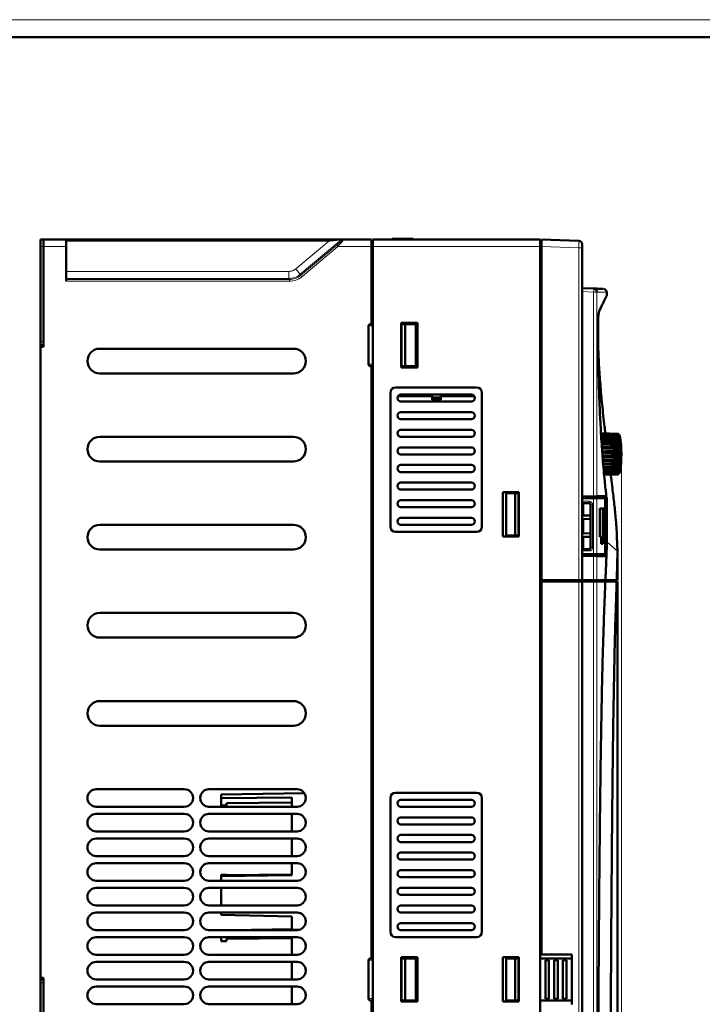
# Model space of a CAD drawing. Header units: millimetres. Extents: x 0 to 594, y 0 to 420.
# Tile 6 of 7: x 211 to 405, y 141 to 420. Entities that reach past the tile are written whole.
import ezdxf

# ---------------------------------------------------------------- set-up
doc = ezdxf.new("R2010")
doc.units = ezdxf.units.MM
doc.header["$PDSIZE"] = -1
doc.linetypes.add('SLD-Сплошная', pattern=[0])
doc.styles.add('SLDTEXTSTYLE1', font='TXT', dxfattribs={"width": 0.7})
doc.dimstyles.new('SLDDIMSTYLE1', dxfattribs={"dimtxt": 5, "dimasz": 5, "dimexe": 0, "dimexo": 0.0625, "dimgap": 1.25, "dimtad": 2, "dimdec": 1, "dimrnd": 1e-09, "dimzin": 12, "dimdsep": 46, "dimtxsty": 'SLDTEXTSTYLE1', "dimsah": 1, "dimcen": 0.09, "dimadec": 0, "dimazin": 3, "dimtol": 1, "dimtp": 1, "dimtm": 1, "dimtfac": 1, "dimtdec": 0, "dimtmove": 0, "dimatfit": 0, "dimfxl": 0, "dimfrac": 2, "dimtolj": 1, "dimarcsym": 0})

# ---------------------------------------------------------------- blocks, each defined once
blk = doc.blocks.new('_D_2')
at = {"color": 7, "linetype": 'SLD-Сплошная', "lineweight": 0}
for p, q in [((382.12, 296.72), (382.12, 79.63)), ((380.97, 119.34), (380.97, 79.63)), ((380.97, 80.63), (371.35, 80.63)), ((382.12, 80.63), (380.97, 80.63)), ((382.12, 80.63), (397.88, 80.63))]:
    blk.add_line(p, q, dxfattribs=at)
at = {"color": 7, "linetype": 'SLD-Сплошная', "lineweight": 18}
for points in [[(380.97, 80.63), (375.97, 81.4), (375.97, 79.86)], [(382.12, 80.63), (387.12, 79.86), (387.12, 81.4)]]:
    blk.add_solid(points, dxfattribs=at)
at = {"color": 7, "linetype": 'SLD-Сплошная', "lineweight": 18, "attachment_point": 1, "style": 'SLDTEXTSTYLE1'}
for s, insert, char_height in [('1,2', (386.36, 87.08), 5), ('±1', (394.89, 85.14), 3)]:
    blk.add_mtext(s, dxfattribs=dict(at, insert=insert, char_height=char_height))

msp = doc.modelspace()

# ---------------------------------------------------------------- linework, layer by layer
at = {"color": 7, "linetype": 'SLD-Сплошная', "lineweight": 18}
msp.add_line((0, 420), (594, 420), dxfattribs=at)
at = {"color": 7, "linetype": 'SLD-Сплошная', "lineweight": 50}
for p, q in [((589, 415), (20, 415)), ((317.02, 357.84), (317.02, 357.64)), ((317.02, 357.84), (317.42, 357.84)), ((317.42, 357.64), (317.42, 357.84)), ((323.02, 357.84), (317.42, 357.84)), ((323.02, 357.64), (323.02, 357.84)), ((218.02, 357.64), (217.22, 357.64)), ((217.22, 357.64), (217.22, 355.64)), ((217.22, 355.64), (217.22, 328.64)), ((218.02, 355.64), (218.02, 357.64)), ((224.52, 357.64), (218.02, 357.64)), ((218.02, 328.64), (218.02, 355.64)), ((218.02, 327.14), (218.02, 355.64)), ((224.52, 355.64), (224.52, 357.64)), ((299.03, 357.64), (224.52, 357.64)), ((224.52, 355.64), (224.52, 345.76)), ((299.27, 357.64), (299.03, 357.64)), ((303.33, 357.64), (302.91, 357.64)), ((311.12, 357.64), (303.33, 357.64)), ((311.12, 357.64), (311.12, 355.64)), ((311.52, 357.24), (311.12, 357.24)), ((311.12, 355.64), (311.12, 333.64)), ((311.52, 357.64), (311.52, 355.64)), ((311.52, 357.64), (359.02, 357.64)), ((311.52, 355.64), (311.52, 119.64)), ((359.02, 355.64), (359.02, 357.64)), ((359.42, 357.23), (359.02, 357.23)), ((359.02, 119.64), (359.02, 355.64)), ((359.42, 357.63), (370, 357.26)), ((359.42, 357.63), (359.42, 355.63)), ((359.42, 355.63), (359.42, 260.93)), ((370.97, 260.93), (370.97, 355.26)), ((374.22, 343.71), (370.97, 343.83)), ((377.97, 341.68), (377.97, 342.62)), ((310.32, 333.08), (310.32, 322.2)), ((311.12, 333.64), (311.12, 333.57)), ((311.52, 333.64), (311.51, 333.64)), ((319.62, 333.94), (324.22, 333.94)), ((319.62, 321.34), (319.62, 333.94)), ((319.72, 333.57), (319.62, 333.57)), ((319.72, 321.71), (319.72, 333.57)), ((320.72, 333.57), (319.72, 333.57)), ((320.72, 333.57), (320.72, 321.71)), ((320.72, 333.57), (323.72, 333.56)), ((323.72, 333.56), (323.72, 321.72)), ((323.72, 333.44), (324.22, 333.44)), ((324.22, 333.94), (324.22, 321.34)), ((324.22, 331.55), (323.72, 331.55)), ((323.72, 330.9), (324.22, 330.9)), ((217.22, 328.64), (217.22, 327.64)), ((217.22, 327.64), (218.02, 327.64)), ((217.22, 327.64), (217.22, 327.14)), ((217.22, 148.14), (217.22, 327.14)), ((217.22, 327.14), (218.02, 327.14)), ((324.22, 329.01), (323.72, 329.01)), ((323.72, 328.36), (324.22, 328.36)), ((289.02, 326.64), (234.02, 326.64)), ((324.22, 326.47), (323.72, 326.47)), ((323.72, 325.82), (324.22, 325.82)), ((311.11, 321.64), (311.12, 321.64)), ((311.12, 321.72), (311.12, 321.64)), ((311.12, 321.64), (311.12, 153.64)), ((319.62, 321.71), (319.72, 321.71)), ((324.22, 321.39), (319.62, 321.39)), ((324.22, 321.34), (319.62, 321.34)), ((320.72, 321.71), (319.72, 321.71)), ((323.72, 321.72), (320.72, 321.71)), ((324.22, 323.93), (323.72, 323.93)), ((323.72, 323.28), (324.22, 323.28)), ((234.02, 319.64), (289.02, 319.64)), ((316.52, 276.14), (316.52, 314.14)), ((318.02, 315.64), (341.02, 315.64)), ((318.64, 313.12), (328.37, 313.12)), ((319.52, 313.64), (339.52, 313.64)), ((328.37, 312.77), (328.37, 313.64)), ((330.87, 313.64), (330.87, 312.77)), ((340.4, 313.12), (330.87, 313.12)), ((342.52, 314.14), (342.52, 276.14)), ((339.52, 311.64), (319.52, 311.64)), ((328.37, 312.77), (330.87, 312.77)), ((328.37, 312.77), (328.37, 312.17)), ((328.37, 312.17), (330.87, 312.17)), ((330.87, 312.77), (330.87, 312.17)), ((319.52, 308.64), (339.52, 308.64)), ((339.52, 306.64), (319.52, 306.64)), ((319.52, 303.64), (339.52, 303.64)), ((381.12, 302.52), (376.33, 302.69)), ((381.14, 302.28), (376.34, 302.45)), ((381.16, 301.81), (376.37, 301.98)), ((381.29, 302.18), (381.43, 302.18)), ((381.65, 302.03), (381.43, 302.24)), ((381.43, 302.24), (381.43, 302.23)), ((381.65, 291.43), (381.65, 302.03)), ((289.02, 301.64), (234.02, 301.64)), ((339.52, 301.64), (319.52, 301.64)), ((381.19, 301.13), (376.41, 301.29)), ((381.24, 300.26), (376.45, 300.43)), ((381.29, 299.26), (376.52, 299.43)), ((319.52, 298.64), (339.52, 298.64)), ((339.52, 296.64), (319.52, 296.64)), ((381.34, 298.16), (378.17, 298.27)), ((381.4, 297), (380.58, 297.03)), ((380.58, 296.43), (381.4, 296.46)), ((234.02, 294.64), (289.02, 294.64)), ((319.52, 293.64), (339.52, 293.64)), ((378.17, 295.19), (376.84, 295.15)), ((376.93, 294.04), (381.29, 294.2)), ((378.17, 295.19), (381.34, 295.3)), ((339.52, 291.64), (319.52, 291.64)), ((377.01, 293.04), (381.24, 293.19)), ((377.09, 292.19), (381.19, 292.33)), ((377.14, 291.51), (381.16, 291.65)), ((377.19, 291.04), (381.14, 291.17)), ((377.21, 290.8), (381.13, 290.93)), ((381.43, 291.28), (381.29, 291.27)), ((381.43, 291.21), (381.65, 291.43)), ((381.43, 291.22), (381.43, 291.21)), ((319.52, 288.64), (339.52, 288.64)), ((339.52, 286.64), (319.52, 286.64)), ((348.42, 285.94), (353.02, 285.94)), ((348.42, 285.94), (348.42, 273.34)), ((351.92, 285.64), (349.42, 285.63)), ((349.42, 273.63), (349.42, 285.63)), ((351.92, 273.62), (351.92, 285.64)), ((352.92, 285.64), (351.92, 285.64)), ((352.92, 285.64), (352.92, 273.62)), ((353.02, 285.64), (352.92, 285.64)), ((353.02, 285.94), (353.02, 273.34)), ((319.52, 283.64), (339.52, 283.64)), ((370.97, 284.68), (374.22, 284.73)), ((370.97, 284.28), (374.21, 284.33)), ((370.97, 282.77), (371.24, 282.78)), ((371.24, 282.78), (372.87, 282.78)), ((371.24, 279.28), (371.24, 282.78)), ((371.47, 284.23), (374.22, 284.23)), ((373.37, 282.28), (373.37, 279.28)), ((374.21, 284.33), (374.78, 284.34)), ((374.22, 284.73), (375.18, 284.75)), ((375.18, 284.23), (374.22, 284.23)), ((374.78, 284.34), (377.27, 284.39)), ((377.69, 284.8), (375.18, 284.75)), ((375.18, 284.23), (377.53, 284.23)), ((375.42, 284.36), (375.42, 284.23)), ((376.92, 284.23), (376.92, 284.38)), ((377.27, 284.79), (377.27, 284.39)), ((377.54, 284.23), (377.53, 284.23)), ((377.54, 268.33), (377.54, 284.23)), ((377.69, 284.8), (377.69, 267.76)), ((377.97, 272.45), (377.97, 283.8)), ((339.52, 281.64), (319.52, 281.64)), ((376.03, 281.28), (377.14, 281.28)), ((376.03, 273.28), (376.03, 281.28)), ((376.84, 281.28), (376.84, 273.28)), ((377.14, 281.28), (377.14, 273.28)), ((289.02, 276.64), (234.02, 276.64)), ((319.52, 278.64), (339.52, 278.64)), ((339.52, 276.64), (319.52, 276.64)), ((371.24, 279.28), (370.97, 279.28)), ((370.97, 278.28), (371.24, 278.29)), ((371.24, 279.28), (373.37, 279.28)), ((373.37, 278.34), (371.24, 278.29)), ((371.24, 274.27), (371.24, 278.29)), ((373.34, 279.28), (373.34, 278.34)), ((373.37, 278.34), (373.37, 274.22)), ((341.02, 274.64), (318.02, 274.64)), ((371.24, 274.27), (370.97, 274.28)), ((373.37, 274.22), (371.24, 274.27)), ((373.34, 274.22), (373.34, 273.28)), ((353.02, 273.34), (348.42, 273.34)), ((351.92, 273.62), (349.42, 273.63)), ((351.92, 273.62), (352.92, 273.62)), ((352.92, 273.62), (353.02, 273.62)), ((370.97, 273.28), (371.24, 273.28)), ((371.24, 269.78), (371.24, 273.28)), ((373.37, 273.28), (371.24, 273.28)), ((373.37, 273.28), (373.37, 270.28)), ((376.41, 273.28), (376.03, 273.28)), ((376.41, 271.28), (376.41, 273.28)), ((376.85, 271.28), (376.41, 271.28)), ((376.55, 273.28), (376.55, 271.28)), ((376.85, 273.28), (376.55, 273.28)), ((376.85, 273.28), (376.85, 271.28)), ((377.14, 273.28), (376.85, 273.28)), ((377.97, 271.8), (377.95, 272.45)), ((380.86, 273.28), (380.97, 269.21)), ((234.02, 269.64), (289.02, 269.64)), ((371.24, 269.78), (370.97, 269.79)), ((374.21, 268.22), (370.97, 268.28)), ((372.87, 269.78), (371.24, 269.78)), ((374.22, 268.33), (371.47, 268.33)), ((374.22, 268.33), (375.18, 268.33)), ((377.53, 268.33), (375.18, 268.33)), ((375.42, 268.33), (375.42, 268.2)), ((376.92, 268.17), (376.92, 268.33)), ((377.53, 268.33), (377.54, 268.33)), ((380.97, 260.93), (380.97, 268.89)), ((374.22, 267.82), (370.97, 267.88)), ((374.78, 268.21), (374.21, 268.22)), ((375.18, 267.8), (374.22, 267.82)), ((377.27, 268.17), (374.78, 268.21)), ((377.69, 267.76), (375.18, 267.8)), ((377.27, 268.17), (377.27, 267.77)), ((359.02, 260.54), (359.42, 260.53)), ((359.42, 260.53), (359.02, 260.51)), ((370, 260.93), (359.42, 260.93)), ((359.42, 260.53), (359.42, 260.93)), ((359.42, 260.53), (359.42, 154.73)), ((359.42, 260.53), (370, 260.53)), ((370.97, 260.93), (370, 260.93)), ((370.97, 260.53), (370, 260.53)), ((370.57, 260.53), (370.57, 260.93)), ((370.97, 260.93), (374.22, 260.93)), ((370.97, 260.53), (370.97, 120)), ((370.97, 260.53), (374.22, 260.53)), ((375.18, 260.93), (374.22, 260.93)), ((375.18, 260.53), (374.22, 260.53)), ((377.57, 260.93), (375.18, 260.93)), ((375.18, 260.53), (377.56, 260.53)), ((377.17, 260.53), (377.19, 260.93)), ((380.39, 260.93), (380.37, 260.53)), ((380.57, 260.53), (380.57, 260.93)), ((380.97, 260.53), (380.76, 260.53)), ((380.97, 119.25), (380.97, 260.53)), ((289.02, 251.64), (234.02, 251.64)), ((234.02, 244.64), (289.02, 244.64)), ((289.02, 226.64), (234.02, 226.64)), ((234.02, 219.64), (289.02, 219.64)), ((258.02, 201.64), (233.02, 201.64)), ((290.02, 201.64), (265.02, 201.64)), ((292.12, 200.5), (268.51, 200.09)), ((268.52, 199.04), (288.52, 199.25)), ((268.52, 199.04), (268.52, 196.97)), ((316.52, 161.14), (316.52, 199.14)), ((318.02, 200.64), (341.02, 200.64)), ((319.52, 198.64), (339.52, 198.64)), ((342.52, 199.14), (342.52, 161.14)), ((233.02, 196.64), (258.02, 196.64)), ((265.02, 196.64), (290.02, 196.64)), ((268.52, 196.97), (270.02, 196.96)), ((270.02, 197.64), (288.52, 197.84)), ((270.02, 196.96), (270.02, 197.64)), ((339.52, 196.64), (319.52, 196.64)), ((258.02, 194.64), (233.02, 194.64)), ((290.02, 194.64), (265.02, 194.64)), ((319.52, 193.64), (339.52, 193.64)), ((339.52, 191.64), (319.52, 191.64)), ((233.02, 189.64), (258.02, 189.64)), ((258.02, 187.64), (233.02, 187.64)), ((265.02, 189.64), (290.02, 189.64)), ((290.02, 187.64), (265.02, 187.64)), ((319.52, 188.64), (339.52, 188.64)), ((339.52, 186.64), (319.52, 186.64)), ((233.02, 182.64), (258.02, 182.64)), ((265.02, 182.64), (290.02, 182.64)), ((319.52, 183.64), (339.52, 183.64)), ((339.52, 181.64), (319.52, 181.64)), ((258.02, 180.64), (233.02, 180.64)), ((290.02, 180.64), (265.02, 180.64)), ((288.52, 180.64), (288.52, 177.2)), ((270.02, 177.33), (268.52, 177.3)), ((268.52, 176.92), (268.52, 177.3)), ((288.52, 177.2), (268.52, 176.92)), ((268.52, 176.92), (268.52, 175.64)), ((288.52, 177.46), (270.02, 177.2)), ((270.02, 177.2), (270.02, 177.33)), ((319.52, 178.64), (339.52, 178.64)), ((339.52, 176.64), (319.52, 176.64)), ((233.02, 175.64), (258.02, 175.64)), ((258.02, 173.64), (233.02, 173.64)), ((265.02, 175.64), (290.02, 175.64)), ((290.02, 173.64), (265.02, 173.64)), ((319.52, 173.64), (339.52, 173.64)), ((339.52, 171.64), (319.52, 171.64)), ((233.02, 168.64), (258.02, 168.64)), ((265.02, 168.64), (290.02, 168.64)), ((319.52, 168.64), (339.52, 168.64)), ((258.02, 166.64), (233.02, 166.64)), ((290.02, 166.64), (265.02, 166.64)), ((268.52, 166.64), (268.52, 165.97)), ((268.52, 165.97), (288.52, 165.47)), ((339.52, 166.64), (319.52, 166.64)), ((319.52, 163.64), (339.52, 163.64)), ((233.02, 161.64), (258.02, 161.64)), ((258.02, 159.64), (233.02, 159.64)), ((265.02, 161.64), (290.02, 161.64)), ((290.02, 159.64), (265.02, 159.64)), ((268.52, 158.47), (268.52, 159.64)), ((270.02, 159.14), (288.52, 159.34)), ((288.59, 161.94), (271.37, 161.64)), ((341.02, 159.64), (318.02, 159.64)), ((339.52, 161.64), (319.52, 161.64)), ((268.52, 158.47), (270.02, 158.46)), ((270.02, 158.46), (270.02, 159.14)), ((233.02, 154.64), (258.02, 154.64)), ((265.02, 154.64), (290.02, 154.64)), ((319.62, 153.94), (324.22, 153.94)), ((319.62, 141.34), (319.62, 153.94)), ((324.22, 153.94), (324.22, 141.34)), ((348.42, 153.94), (353.02, 153.94)), ((348.42, 141.34), (348.42, 153.94)), ((353.02, 153.94), (353.02, 141.34)), ((359.02, 154.73), (359.42, 154.73)), ((359.42, 154.73), (368.02, 154.73)), ((368.02, 154.73), (368.02, 140.53)), ((258.02, 152.64), (233.02, 152.64)), ((290.02, 152.64), (265.02, 152.64)), ((310.32, 153.08), (310.32, 142.2)), ((311.12, 153.57), (311.52, 153.64)), ((311.12, 153.64), (311.12, 153.57)), ((319.62, 153.57), (319.72, 153.57)), ((319.72, 153.57), (319.72, 141.71)), ((319.72, 153.57), (320.72, 153.57)), ((320.72, 141.71), (320.72, 153.57)), ((320.72, 153.57), (323.72, 153.56)), ((323.72, 141.72), (323.72, 153.56)), ((351.92, 153.57), (349.42, 153.56)), ((349.42, 141.69), (349.42, 153.56)), ((352.86, 153.58), (351.92, 153.57)), ((351.92, 141.68), (351.92, 153.57)), ((352.86, 153.58), (352.86, 141.68)), ((352.92, 153.58), (352.86, 153.58)), ((352.92, 141.68), (352.92, 153.58)), ((353.02, 153.58), (352.92, 153.58)), ((368.02, 153.63), (359.02, 153.6)), ((360.52, 142.13), (360.52, 153.13)), ((360.53, 153.13), (360.52, 153.13)), ((361.51, 153.13), (360.53, 153.13)), ((361.52, 153.13), (361.51, 153.13)), ((361.52, 153.13), (361.52, 142.13)), ((363.02, 142.13), (363.02, 153.13)), ((363.03, 153.13), (363.02, 153.13)), ((364.01, 153.13), (363.03, 153.13)), ((364.02, 153.13), (364.01, 153.13)), ((364.02, 153.13), (364.02, 142.13)), ((365.52, 142.13), (365.52, 153.13)), ((365.53, 153.13), (365.52, 153.13)), ((366.51, 153.13), (365.53, 153.13)), ((366.52, 153.13), (366.51, 153.13)), ((366.52, 153.13), (366.52, 142.13)), ((217.22, 148.14), (217.22, 147.64)), ((217.22, 148.14), (218.02, 148.14)), ((218.02, 120.64), (218.02, 148.14)), ((218.02, 147.64), (217.22, 147.64)), ((217.22, 147.64), (217.22, 146.64)), ((217.22, 146.64), (217.22, 120.64)), ((218.02, 120.64), (218.02, 146.64)), ((233.02, 147.64), (258.02, 147.64)), ((258.02, 145.64), (233.02, 145.64)), ((265.02, 147.64), (290.02, 147.64)), ((290.02, 145.64), (265.02, 145.64)), ((233.02, 140.64), (258.02, 140.64)), ((265.02, 140.64), (290.02, 140.64)), ((311.11, 141.64), (311.12, 141.64)), ((311.12, 141.72), (311.12, 141.64)), ((311.12, 141.64), (311.12, 119.64)), ((319.72, 141.71), (319.62, 141.71)), ((324.22, 141.34), (319.62, 141.34)), ((320.72, 141.71), (319.72, 141.71)), ((323.72, 141.72), (320.72, 141.71)), ((353.02, 141.34), (348.42, 141.34)), ((351.92, 141.68), (349.42, 141.69)), ((351.92, 141.68), (352.86, 141.68)), ((352.92, 141.68), (352.86, 141.68)), ((353.02, 141.68), (352.92, 141.68)), ((359.02, 141.66), (368.02, 141.63)), ((360.52, 142.13), (360.53, 142.13)), ((361.51, 142.13), (360.53, 142.13)), ((361.52, 142.13), (361.51, 142.13)), ((363.02, 142.13), (363.03, 142.13)), ((364.01, 142.13), (363.03, 142.13)), ((364.02, 142.13), (364.01, 142.13)), ((365.53, 142.13), (365.52, 142.13)), ((365.53, 142.13), (366.51, 142.13)), ((366.52, 142.13), (366.51, 142.13))]:
    msp.add_line(p, q, dxfattribs=at)
at = {"color": 8, "linetype": 'SLD-Сплошная', "lineweight": 18}
for p, q in [((218.02, 355.64), (217.22, 355.64)), ((218.02, 355.64), (224.52, 355.64)), ((224.52, 357.14), (299.03, 357.14)), ((299.03, 357.14), (289.65, 349.27)), ((302.59, 357.52), (290.94, 347.74)), ((301.3, 356.02), (291.05, 347.43)), ((291.37, 347.04), (301.62, 355.64)), ((301.62, 355.64), (311.12, 355.64)), ((302.59, 357.52), (303.01, 357.52)), ((311.52, 355.64), (311.12, 355.64)), ((359.02, 355.64), (311.52, 355.64)), ((359.42, 355.73), (359.02, 355.73)), ((370, 355.26), (359.42, 355.63)), ((370, 355.26), (370, 260.93)), ((370, 355.26), (370.97, 355.26)), ((287.72, 348.57), (224.52, 348.57)), ((287.72, 346.57), (224.52, 346.57)), ((287.84, 346.26), (287.72, 346.57)), ((290.94, 347.74), (291.05, 347.43)), ((287.84, 346.26), (224.52, 346.26)), ((224.52, 345.76), (287.84, 345.76)), ((374.22, 342.71), (370.97, 342.83)), ((374.22, 284.73), (374.22, 342.71)), ((375.16, 342.87), (375.18, 342.71)), ((375.18, 284.75), (375.18, 342.71)), ((310.32, 333.08), (311.52, 333.08)), ((218.02, 328.64), (217.22, 328.64)), ((310.32, 322.2), (311.52, 322.2)), ((370.97, 283.32), (372.93, 283.32)), ((370.97, 282.82), (372.91, 282.82)), ((372.91, 282.82), (372.87, 282.78)), ((373.41, 282.32), (373.37, 282.28)), ((373.93, 282.32), (373.41, 282.32)), ((373.41, 282.32), (373.41, 270.24)), ((373.93, 282.32), (373.93, 270.24)), ((374.21, 284.73), (374.21, 284.33)), ((374.22, 268.33), (374.22, 284.23)), ((374.78, 284.74), (374.78, 284.34)), ((375.18, 284.23), (375.18, 268.33)), ((377.53, 268.33), (377.53, 284.23)), ((377.97, 271.8), (380.97, 269.21)), ((372.91, 269.73), (370.97, 269.73)), ((372.93, 269.24), (370.97, 269.23)), ((372.87, 269.78), (372.91, 269.73)), ((373.37, 270.28), (373.41, 270.24)), ((373.41, 270.24), (373.93, 270.24)), ((374.21, 268.22), (374.21, 267.82)), ((374.22, 260.93), (374.22, 267.82)), ((374.78, 268.21), (374.78, 267.81)), ((375.18, 260.93), (375.18, 267.8)), ((369.99, 260.53), (369.99, 260.93)), ((370, 120), (370, 260.53)), ((371.15, 260.93), (371.15, 260.53)), ((374.21, 260.93), (374.21, 260.53)), ((374.22, 119.14), (374.22, 260.53)), ((374.78, 260.93), (374.78, 260.53)), ((375.18, 260.53), (375.18, 119.14)), ((288.52, 161.87), (291.03, 161.87)), ((310.32, 153.08), (311.52, 153.08)), ((360.53, 142.13), (360.53, 153.13)), ((361.51, 153.13), (361.51, 142.13)), ((363.03, 142.13), (363.03, 153.13)), ((364.01, 153.13), (364.01, 142.13)), ((365.53, 142.13), (365.53, 153.13)), ((366.51, 153.13), (366.51, 142.13)), ((218.02, 146.64), (217.22, 146.64)), ((310.32, 142.2), (311.52, 142.2))]:
    msp.add_line(p, q, dxfattribs=at)
at = {"color": 8, "linetype": 'SLD-Сплошная', "lineweight": 18, "flags": 128}
msp.add_lwpolyline([(375.18, 342.71), (375.13, 342.71), (375.06, 342.71), (374.97, 342.71), (374.85, 342.71), (374.71, 342.71), (374.56, 342.71), (374.39, 342.71), (374.22, 342.71)], dxfattribs=at)
at = {"color": 7, "linetype": 'SLD-Сплошная', "lineweight": 50, "flags": 128}
for points in [[(381.43, 302.18), (381.43, 302.17), (381.43, 302.15), (381.43, 302.14), (381.43, 302.12), (381.43, 302.11), (381.43, 302.09), (381.43, 302.07), (381.43, 302.05)], [(381.43, 301.88), (381.43, 301.86), (381.43, 301.83), (381.43, 301.8), (381.43, 301.77), (381.43, 301.73), (381.43, 301.7), (381.43, 301.67), (381.43, 301.63)], [(381.43, 301.36), (381.43, 301.32), (381.43, 301.28), (381.43, 301.23), (381.43, 301.19), (381.43, 301.14), (381.43, 301.1), (381.43, 301.05), (381.43, 301)], [(381.43, 300.18), (381.43, 300.24), (381.43, 300.3), (381.43, 300.36), (381.43, 300.42), (381.43, 300.47), (381.43, 300.53), (381.43, 300.59), (381.43, 300.64)], [(381.43, 299.75), (381.43, 299.68), (381.43, 299.62), (381.43, 299.55), (381.43, 299.49), (381.43, 299.42), (381.43, 299.35), (381.43, 299.28), (381.43, 299.21)], [(381.43, 298.72), (381.43, 298.65), (381.43, 298.58), (381.43, 298.51), (381.43, 298.43), (381.43, 298.36), (381.43, 298.28), (381.43, 298.21), (381.43, 298.14)], [(381.43, 297.61), (381.43, 297.53), (381.43, 297.46), (381.43, 297.38), (381.43, 297.3), (381.43, 297.23), (381.43, 297.15), (381.43, 297.07), (381.43, 297)], [(381.43, 296.46), (381.43, 296.38), (381.43, 296.3), (381.43, 296.23), (381.43, 296.15), (381.43, 296.08), (381.43, 296), (381.43, 295.92), (381.43, 295.85)], [(381.43, 295.32), (381.43, 295.25), (381.43, 295.17), (381.43, 295.1), (381.43, 295.02), (381.43, 294.95), (381.43, 294.88), (381.43, 294.81), (381.43, 294.73)], [(381.43, 294.24), (381.43, 294.17), (381.43, 294.11), (381.43, 294.04), (381.43, 293.97), (381.43, 293.9), (381.43, 293.84), (381.43, 293.77), (381.43, 293.71)], [(381.43, 293.27), (381.43, 293.21), (381.43, 293.15), (381.43, 293.1), (381.43, 293.04), (381.43, 292.98), (381.43, 292.93), (381.43, 292.87), (381.43, 292.82)], [(381.43, 292.45), (381.43, 292.41), (381.43, 292.36), (381.43, 292.31), (381.43, 292.27), (381.43, 292.22), (381.43, 292.18), (381.43, 292.13), (381.43, 292.09)], [(381.43, 291.82), (381.43, 291.79), (381.43, 291.75), (381.43, 291.72), (381.43, 291.69), (381.43, 291.66), (381.43, 291.63), (381.43, 291.6), (381.43, 291.57)], [(381.43, 291.41), (381.43, 291.39), (381.43, 291.37), (381.43, 291.35), (381.43, 291.33), (381.43, 291.32), (381.43, 291.3), (381.43, 291.29), (381.43, 291.28)]]:
    msp.add_lwpolyline(points, dxfattribs=at)
at = {"color": 8, "linetype": 'SLD-Сплошная', "lineweight": 18}
for centre, radius, start, end in [((303.33, 357.14), 0.499, 90.0053, 130.0907), ((367.05, 343.21), 7.19, 356.0129, 3.9871), ((369.11, 283.2), 3.82, 354.2454, 1.7557), ((369.11, 269.35), 3.82, 358.2443, 5.7546)]:
    msp.add_arc(centre, radius, start, end, dxfattribs=at)
at = {"color": 7, "linetype": 'SLD-Сплошная', "lineweight": 50}
for centre, radius, start, end in [((369.97, 356.26), 1, 360, 88), ((234.02, 323.14), 3.5, 90, 270), ((289.02, 323.14), 3.5, 270, 90), ((318.02, 314.14), 1.5, 90, 180), ((319.52, 312.64), 1, 90, 270), ((339.52, 312.64), 1, 270, 90), ((341.02, 314.14), 1.5, 0, 90), ((319.52, 307.64), 1, 90, 270), ((339.52, 307.64), 1, 270, 90), ((319.52, 302.64), 1, 90, 270), ((339.52, 302.64), 1, 270, 90), ((352.12, 296.73), 30, 349.8243, 10.1757), ((234.02, 298.14), 3.5, 90, 270), ((289.02, 298.14), 3.5, 270, 90), ((319.52, 297.64), 1, 90, 270), ((339.52, 297.64), 1, 270, 90), ((319.52, 292.64), 1, 90, 270), ((339.52, 292.64), 1, 270, 90), ((319.52, 287.64), 1, 90, 270), ((339.52, 287.64), 1, 270, 90), ((319.52, 282.64), 1, 90, 270), ((339.52, 282.64), 1, 270, 90), ((371.47, 283.73), 0.5, 90, 180), ((234.02, 273.14), 3.5, 90, 270), ((289.02, 273.14), 3.5, 270, 90), ((319.52, 277.64), 1, 90, 270), ((339.52, 277.64), 1, 270, 90), ((318.02, 276.14), 1.5, 180, 270), ((341.02, 276.14), 1.5, 270, 360), ((371.47, 268.83), 0.5, 180, 270), ((234.02, 248.14), 3.5, 90, 270), ((289.02, 248.14), 3.5, 270, 90), ((234.02, 223.14), 3.5, 90, 270), ((289.02, 223.14), 3.5, 270, 90), ((233.02, 199.14), 2.5, 90, 270), ((258.02, 199.14), 2.5, 270, 90), ((265.02, 199.14), 2.5, 90, 270), ((290.02, 199.14), 2.5, 270, 90), ((318.02, 199.14), 1.5, 90, 180), ((319.52, 197.64), 1, 90, 270), ((339.52, 197.64), 1, 270, 90), ((341.02, 199.14), 1.5, 360, 90), ((233.02, 192.14), 2.5, 90, 270), ((258.02, 192.14), 2.5, 270, 90), ((265.02, 192.14), 2.5, 90, 270), ((290.02, 192.14), 2.5, 270, 90), ((319.52, 192.64), 1, 90, 270), ((339.52, 192.64), 1, 270, 90), ((233.02, 185.14), 2.5, 90, 270), ((258.02, 185.14), 2.5, 270, 90), ((265.02, 185.14), 2.5, 90, 270), ((290.02, 185.14), 2.5, 270, 90), ((319.52, 187.64), 1, 90, 270), ((339.52, 187.64), 1, 270, 90), ((319.52, 182.64), 1, 90, 270), ((339.52, 182.64), 1, 270, 90), ((233.02, 178.14), 2.5, 90, 270), ((258.02, 178.14), 2.5, 270, 90), ((265.02, 178.14), 2.5, 90, 270), ((290.02, 178.14), 2.5, 270, 90), ((319.52, 177.64), 1, 90, 270), ((339.52, 177.64), 1, 270, 90), ((233.02, 171.14), 2.5, 90, 270), ((258.02, 171.14), 2.5, 270, 90), ((265.02, 171.14), 2.5, 90, 270), ((290.02, 171.14), 2.5, 270, 90), ((319.52, 172.64), 1, 90, 270), ((339.52, 172.64), 1, 270, 90), ((319.52, 167.64), 1, 90, 270), ((339.52, 167.64), 1, 270, 90), ((233.02, 164.14), 2.5, 90, 270), ((258.02, 164.14), 2.5, 270, 90), ((265.02, 164.14), 2.5, 90, 270), ((290.02, 164.14), 2.5, 270, 90), ((319.52, 162.64), 1, 90, 270), ((339.52, 162.64), 1, 270, 90), ((233.02, 157.14), 2.5, 90, 270), ((258.02, 157.14), 2.5, 270, 90), ((265.02, 157.14), 2.5, 90, 270), ((290.02, 157.14), 2.5, 270, 90), ((318.02, 161.14), 1.5, 180, 270), ((341.02, 161.14), 1.5, 270, 0), ((233.02, 150.14), 2.5, 90, 270), ((258.02, 150.14), 2.5, 270, 90), ((265.02, 150.14), 2.5, 90, 270), ((290.02, 150.14), 2.5, 270, 90), ((233.02, 143.14), 2.5, 90, 270), ((258.02, 143.14), 2.5, 270, 90), ((265.02, 143.14), 2.5, 90, 270), ((290.02, 143.14), 2.5, 270, 90)]:
    msp.add_arc(centre, radius, start, end, dxfattribs=at)
for centre, major_axis, ratio, start_param, end_param in [((311.11, 333.08), (-0.792, 0), 0.707107, 4.702236, 6.283185), ((311.51, 333.08), (-0.792, 0), 0.707107, 4.702236, 5.230136), ((311.11, 322.2), (0.792, 0), 0.707107, 3.141593, 4.722542), ((311.51, 322.2), (0.792, 0), 0.707107, 4.194642, 4.722542), ((372.87, 282.28), (0.354, 0.354), 0.999315, 5.49813, 7.068241), ((372.87, 270.28), (-0.354, 0.354), 0.999315, 2.356537, 3.926648), ((311.11, 153.08), (-0.792, 0), 0.707107, 4.702236, 6.283185), ((311.11, 142.2), (0.792, 0), 0.707107, 3.141593, 4.722542), ((311.51, 142.2), (0.792, 0), 0.707107, 4.194642, 4.722542)]:
    msp.add_ellipse(centre, major_axis=major_axis, ratio=ratio, start_param=start_param, end_param=end_param, dxfattribs=at)
for points, knots in [([(302.91, 357.64), (302.89, 357.64), (302.84, 357.64), (302.59, 357.64), (302.22, 357.64), (301.54, 357.64), (300.46, 357.64), (299.52, 357.64), (299.03, 357.64)], [0, 0, 0, 0, 0.097467, 0.20041, 0.311982, 0.433874, 0.704939, 1, 1, 1, 1]), ([(303.33, 357.64), (303.33, 357.64), (303.33, 357.64), (303.31, 357.6), (303.31, 357.6)], [0, 0, 0, 0, 0.855396, 1, 1, 1, 1]), ([(370.97, 355.26), (370.97, 355.39), (370.97, 355.65), (370.97, 355.98), (370.97, 356.21), (370.97, 356.24), (370.97, 356.26)], [0, 0, 0, 0, 0.2500214, 0.5, 0.7499786, 1, 1, 1, 1]), ([(374.22, 343.71), (374.33, 343.7), (374.55, 343.67), (374.85, 343.48), (375.08, 343.21), (375.13, 342.98), (375.16, 342.87)], [0, 0, 0, 0, 0.237159, 0.492701, 0.752229, 1, 1, 1, 1]), ([(376.89, 343.62), (376.92, 343.62), (377, 343.62), (376.17, 343.65), (374.87, 343.69), (374.22, 343.71)], [0, 0, 0, 0, 0.237606, 0.618822, 1, 1, 1, 1]), ([(375.87, 337.43), (376.21, 338.13), (376.88, 339.53), (377.55, 340.89), (377.93, 341.67), (377.93, 341.68), (377.94, 341.68)], [0, 0, 0, 0, 0.266257, 0.532495, 0.806439, 1, 1, 1, 1]), ([(377.97, 342.61), (377.96, 342.69), (377.96, 342.83), (377.86, 343.05), (377.75, 343.21), (377.64, 343.32), (377.6, 343.36), (377.57, 343.38), (377.56, 343.4), (377.54, 343.41), (377.52, 343.42), (377.5, 343.43), (377.48, 343.45), (377.45, 343.47), (377.36, 343.53), (377.29, 343.56), (377.23, 343.58), (377.21, 343.59), (377.21, 343.59)], [0, 0, 0, 0, 0.230869, 0.431402, 0.571313, 0.60249, 0.613242, 0.617468, 0.621023, 0.624076, 0.626918, 0.629925, 0.633445, 0.642884, 0.65635, 0.758519, 0.950403, 1, 1, 1, 1]), ([(375.47, 333.74), (375.47, 334.08), (375.48, 334.86), (375.56, 335.95), (375.7, 336.92), (375.81, 337.26), (375.87, 337.43)], [0, 0, 0, 0, 0.210184, 0.46656, 0.724582, 1, 1, 1, 1]), ([(377.97, 283.8), (377.96, 283.86), (377.95, 283.97), (377.83, 284.88), (377.66, 286.37), (377.43, 288.48), (377.16, 291.23), (376.9, 294.27), (376.66, 297.33), (376.39, 301.27), (376.11, 306.15), (375.86, 311.93), (375.68, 317.43), (375.56, 323.05), (375.48, 328.51), (375.47, 332.08), (375.47, 333.74)], [0, 0, 0, 0, 0.060119, 0.121599, 0.181738, 0.243303, 0.309938, 0.378062, 0.429229, 0.48041, 0.585514, 0.669375, 0.75327, 0.839271, 0.925288, 1, 1, 1, 1]), ([(377.55, 302.65), (377.48, 303.28), (377.15, 305.92), (376.65, 310.55), (376.11, 316.42), (375.73, 322.14), (375.54, 326.32), (375.51, 328.59), (375.5, 328.94)], [0, 0, 0, 0, 0.075764, 0.318752, 0.531757, 0.744811, 0.961641, 1, 1, 1, 1]), ([(311.52, 322.2), (311.52, 322.16), (311.52, 322.09), (311.52, 321.98), (311.52, 321.88), (311.52, 321.77), (311.52, 321.66), (311.52, 321.65), (311.52, 321.64)], [0, 0, 0, 0, 0.10341, 0.21085, 0.324293, 0.446303, 0.713006, 1, 1, 1, 1]), ([(376.37, 301.99), (376.58, 301.99), (377.97, 301.96), (379.66, 301.92), (381.13, 301.89), (381.43, 301.88)], [0, 0, 0, 0, 0.125488, 0.822165, 1, 1, 1, 1]), ([(381.43, 302.23), (381.39, 302.28), (381.31, 302.35), (381.22, 302.44), (381.16, 302.5), (381.13, 302.52), (381.12, 302.53), (381.12, 302.52), (381.14, 302.49), (381.19, 302.44), (381.26, 302.35), (381.35, 302.26), (381.41, 302.2), (381.43, 302.18)], [0, 0, 0, 0, 0.156822, 0.276884, 0.364093, 0.432572, 0.474444, 0.535142, 0.595714, 0.673087, 0.777466, 0.917685, 1, 1, 1, 1]), ([(381.43, 302.05), (381.39, 302.09), (381.31, 302.16), (381.22, 302.24), (381.16, 302.27), (381.13, 302.28), (381.12, 302.28), (381.12, 302.25), (381.14, 302.21), (381.19, 302.14), (381.27, 302.05), (381.35, 301.96), (381.41, 301.9), (381.43, 301.88)], [0, 0, 0, 0, 0.156819, 0.27688, 0.364087, 0.422436, 0.481805, 0.541303, 0.599107, 0.677544, 0.783593, 0.925458, 1, 1, 1, 1]), ([(381.43, 301.63), (381.39, 301.67), (381.31, 301.74), (381.22, 301.79), (381.16, 301.81), (381.13, 301.8), (381.12, 301.78), (381.13, 301.73), (381.15, 301.68), (381.2, 301.6), (381.29, 301.49), (381.37, 301.41), (381.42, 301.37), (381.43, 301.36)], [0, 0, 0, 0, 0.156858, 0.276949, 0.367686, 0.43257, 0.497805, 0.557309, 0.615903, 0.699779, 0.814175, 0.963146, 1, 1, 1, 1]), ([(376.4, 301.43), (376.6, 301.43), (377.98, 301.4), (379.66, 301.38), (381.13, 301.37), (381.43, 301.36)], [0, 0, 0, 0, 0.119896, 0.821027, 1, 1, 1, 1]), ([(376.44, 300.66), (376.63, 300.66), (377.99, 300.65), (379.66, 300.64), (381.13, 300.64), (381.43, 300.64)], [0, 0, 0, 0, 0.112159, 0.819454, 1, 1, 1, 1]), ([(381.43, 299.75), (381.26, 299.75), (380.38, 299.74), (378.74, 299.72), (377.27, 299.72), (376.5, 299.72)], [0, 0, 0, 0, 0.106329, 0.53165, 1, 1, 1, 1]), ([(381.43, 301), (381.39, 301.03), (381.31, 301.09), (381.23, 301.12), (381.18, 301.13), (381.15, 301.12), (381.12, 301.09), (381.12, 301.05), (381.13, 300.99), (381.16, 300.92), (381.22, 300.83), (381.31, 300.73), (381.39, 300.67), (381.43, 300.64), (381.43, 300.64)], [0, 0, 0, 0, 0.156814, 0.277574, 0.309219, 0.387206, 0.452016, 0.517142, 0.575262, 0.635577, 0.726289, 0.850272, 0.977656, 1, 1, 1, 1]), ([(381.43, 299.75), (381.39, 299.77), (381.31, 299.81), (381.22, 299.91), (381.16, 300), (381.13, 300.08), (381.12, 300.15), (381.13, 300.21), (381.16, 300.25), (381.19, 300.26), (381.25, 300.27), (381.33, 300.25), (381.4, 300.21), (381.43, 300.18)], [0, 0, 0, 0, 0.156818, 0.276878, 0.364085, 0.432563, 0.501479, 0.560837, 0.619696, 0.704902, 0.75307, 0.870694, 1, 1, 1, 1]), ([(381.43, 299.21), (381.39, 299.23), (381.34, 299.26), (381.26, 299.26), (381.21, 299.25), (381.15, 299.21), (381.13, 299.15), (381.12, 299.09), (381.13, 299.02), (381.16, 298.94), (381.22, 298.86), (381.31, 298.77), (381.39, 298.74), (381.43, 298.72)], [0, 0, 0, 0, 0.156882, 0.180827, 0.297829, 0.378896, 0.445037, 0.511538, 0.570047, 0.629775, 0.718387, 0.839532, 1, 1, 1, 1]), ([(381.43, 298.72), (381.26, 298.72), (380.38, 298.7), (378.77, 298.67), (377.32, 298.66), (376.58, 298.65)], [0, 0, 0, 0, 0.107944, 0.539722, 1, 1, 1, 1]), ([(378.17, 298.27), (378.07, 298.27), (377.72, 298.28), (377.2, 298.3), (376.77, 298.31), (376.6, 298.32)], [0, 0, 0, 0, 0.1826679, 0.6684683, 1, 1, 1, 1]), ([(381.43, 297.61), (381.26, 297.6), (380.38, 297.58), (378.79, 297.54), (377.37, 297.51), (376.66, 297.5)], [0, 0, 0, 0, 0.109739, 0.548695, 1, 1, 1, 1]), ([(380.58, 297.03), (380.51, 297.03), (380.24, 297.04), (379.18, 297.08), (377.95, 297.11), (376.92, 297.14), (376.68, 297.15)], [0, 0, 0, 0, 0.052475, 0.205371, 0.816957, 1, 1, 1, 1]), ([(380.58, 296.43), (380.51, 296.42), (380.24, 296.41), (379.18, 296.38), (377.97, 296.34), (376.96, 296.32), (376.75, 296.31)], [0, 0, 0, 0, 0.053358, 0.208826, 0.8307, 1, 1, 1, 1]), ([(381.43, 298.14), (381.4, 298.14), (381.34, 298.16), (381.25, 298.15), (381.18, 298.11), (381.14, 298.05), (381.12, 297.98), (381.12, 297.91), (381.14, 297.84), (381.17, 297.77), (381.23, 297.69), (381.33, 297.63), (381.4, 297.62), (381.43, 297.61)], [0, 0, 0, 0, 0.112499, 0.22825, 0.327652, 0.403473, 0.465806, 0.528366, 0.586082, 0.647796, 0.742872, 0.872435, 1, 1, 1, 1]), ([(381.43, 297), (381.42, 297), (381.37, 297.01), (381.28, 296.99), (381.2, 296.93), (381.15, 296.86), (381.12, 296.79), (381.12, 296.71), (381.13, 296.64), (381.16, 296.57), (381.22, 296.51), (381.3, 296.46), (381.38, 296.45), (381.42, 296.46), (381.43, 296.46)], [0, 0, 0, 0, 0.042963, 0.196086, 0.304237, 0.385208, 0.450106, 0.515326, 0.573522, 0.633629, 0.723653, 0.846717, 0.957036, 1, 1, 1, 1]), ([(381.43, 295.85), (381.26, 295.85), (380.38, 295.88), (378.83, 295.92), (377.45, 295.95), (376.77, 295.96)], [0, 0, 0, 0, 0.112496, 0.562483, 1, 1, 1, 1]), ([(381.43, 294.73), (381.26, 294.74), (380.38, 294.76), (378.86, 294.78), (377.51, 294.8), (376.86, 294.8)], [0, 0, 0, 0, 0.11468, 0.573401, 1, 1, 1, 1]), ([(381.43, 293.71), (381.26, 293.71), (380.38, 293.72), (378.89, 293.73), (377.57, 293.73), (376.95, 293.74)], [0, 0, 0, 0, 0.116995, 0.584976, 1, 1, 1, 1]), ([(381.43, 295.85), (381.39, 295.84), (381.31, 295.83), (381.22, 295.75), (381.16, 295.67), (381.13, 295.59), (381.12, 295.52), (381.13, 295.45), (381.16, 295.39), (381.21, 295.33), (381.3, 295.3), (381.38, 295.3), (381.43, 295.32), (381.43, 295.32)], [0, 0, 0, 0, 0.15687, 0.276969, 0.364205, 0.432705, 0.501643, 0.561021, 0.6199, 0.705133, 0.821512, 0.971876, 1, 1, 1, 1]), ([(381.43, 294.73), (381.39, 294.72), (381.31, 294.69), (381.22, 294.6), (381.16, 294.51), (381.13, 294.43), (381.12, 294.36), (381.13, 294.3), (381.16, 294.24), (381.21, 294.2), (381.3, 294.19), (381.38, 294.21), (381.43, 294.24), (381.43, 294.24)], [0, 0, 0, 0, 0.15687, 0.276969, 0.364205, 0.432705, 0.501643, 0.561021, 0.6199, 0.705133, 0.821512, 0.971876, 1, 1, 1, 1]), ([(381.43, 293.71), (381.39, 293.68), (381.31, 293.64), (381.22, 293.54), (381.16, 293.45), (381.13, 293.37), (381.12, 293.3), (381.13, 293.25), (381.16, 293.21), (381.21, 293.19), (381.3, 293.2), (381.38, 293.23), (381.43, 293.27), (381.43, 293.27)], [0, 0, 0, 0, 0.15687, 0.276969, 0.364205, 0.432705, 0.501643, 0.561021, 0.6199, 0.705133, 0.821512, 0.971876, 1, 1, 1, 1]), ([(381.43, 292.82), (381.26, 292.82), (380.38, 292.82), (378.92, 292.81), (377.63, 292.8), (377.03, 292.8)], [0, 0, 0, 0, 0.119144, 0.595725, 1, 1, 1, 1]), ([(381.43, 292.09), (381.26, 292.09), (380.38, 292.08), (378.94, 292.07), (377.67, 292.05), (377.1, 292.04)], [0, 0, 0, 0, 0.120957, 0.604785, 1, 1, 1, 1]), ([(381.43, 291.57), (381.26, 291.57), (380.38, 291.55), (378.96, 291.52), (377.7, 291.49), (377.15, 291.48)], [0, 0, 0, 0, 0.122315, 0.611579, 1, 1, 1, 1]), ([(380.86, 273.28), (380.76, 275.06), (380.58, 278.04), (380.04, 283.01), (379.56, 287.04), (379.2, 289.79), (379.06, 290.86)], [0, 0, 0, 0, 0.359607, 0.602314, 0.845626, 1, 1, 1, 1]), ([(381.43, 292.82), (381.39, 292.78), (381.31, 292.73), (381.22, 292.62), (381.16, 292.53), (381.13, 292.46), (381.12, 292.4), (381.13, 292.36), (381.16, 292.33), (381.21, 292.33), (381.3, 292.36), (381.38, 292.41), (381.43, 292.45), (381.43, 292.45)], [0, 0, 0, 0, 0.15687, 0.276969, 0.364205, 0.432705, 0.501643, 0.561021, 0.6199, 0.705133, 0.821512, 0.971876, 1, 1, 1, 1]), ([(381.43, 292.09), (381.39, 292.06), (381.31, 291.99), (381.22, 291.88), (381.16, 291.8), (381.13, 291.73), (381.12, 291.68), (381.13, 291.65), (381.16, 291.64), (381.21, 291.66), (381.3, 291.71), (381.38, 291.77), (381.43, 291.82), (381.43, 291.82)], [0, 0, 0, 0, 0.15687, 0.276969, 0.364205, 0.432705, 0.501643, 0.561021, 0.6199, 0.705133, 0.821512, 0.971876, 1, 1, 1, 1]), ([(381.43, 291.57), (381.39, 291.53), (381.31, 291.46), (381.22, 291.35), (381.16, 291.27), (381.13, 291.22), (381.12, 291.18), (381.13, 291.17), (381.16, 291.18), (381.21, 291.21), (381.3, 291.28), (381.38, 291.35), (381.43, 291.4), (381.43, 291.41)], [0, 0, 0, 0, 0.15687, 0.276969, 0.364205, 0.432705, 0.501643, 0.561021, 0.6199, 0.705133, 0.821512, 0.971876, 1, 1, 1, 1]), ([(381.43, 291.28), (381.39, 291.24), (381.31, 291.16), (381.22, 291.06), (381.16, 290.99), (381.13, 290.95), (381.12, 290.93), (381.13, 290.93), (381.16, 290.95), (381.21, 291), (381.3, 291.09), (381.38, 291.17), (381.43, 291.21), (381.43, 291.22)], [0, 0, 0, 0, 0.15687, 0.276969, 0.364205, 0.432705, 0.501643, 0.561021, 0.6199, 0.705133, 0.821512, 0.971876, 1, 1, 1, 1]), ([(377.57, 260.93), (377.6, 261.54), (377.65, 262.77), (377.73, 264.5), (377.8, 266.15), (377.87, 267.98), (377.94, 269.92), (377.96, 271.17), (377.97, 271.8)], [0, 0, 0, 0, 0.139896, 0.28028, 0.420185, 0.560629, 0.779388, 1, 1, 1, 1]), ([(380.97, 269.21), (380.97, 268.81), (380.97, 268.02), (380.95, 266.72), (380.92, 265.39), (380.88, 264), (380.83, 262.52), (380.8, 261.46), (380.78, 260.93)], [0, 0, 0, 0, 0.179031, 0.358725, 0.517574, 0.676997, 0.838198, 1, 1, 1, 1]), ([(375.46, 119.19), (375.48, 122.68), (375.54, 133.18), (375.65, 150.66), (375.79, 169.63), (375.94, 186.57), (376.11, 201.49), (376.29, 214.12), (376.47, 224.47), (376.64, 232.52), (376.84, 240.49), (377.06, 247.88), (377.31, 254.68), (377.47, 258.58), (377.56, 260.53)], [0, 0, 0, 0, 0.07294, 0.218831, 0.364718, 0.468735, 0.572754, 0.67674, 0.73356, 0.790461, 0.847247, 0.903908, 0.951994, 1, 1, 1, 1]), ([(377.56, 260.53), (378.1, 260.53), (379.17, 260.53), (380.23, 260.53), (380.76, 260.53)], [0, 0, 0, 0, 0.499977, 1, 1, 1, 1]), ([(380.78, 260.93), (380.25, 260.93), (379.19, 260.93), (378.11, 260.93), (377.57, 260.93)], [0, 0, 0, 0, 0.4999693, 1, 1, 1, 1]), ([(380.76, 260.53), (380.72, 259.09), (380.62, 256.2), (380.44, 250.67), (380.26, 244.1), (380.07, 235.68), (379.89, 226.29), (379.73, 215.97), (379.59, 203.9), (379.45, 190.08), (379.29, 170.52), (379.13, 146.93), (379.05, 128.52), (379, 119.31)], [0, 0, 0, 0, 0.036813, 0.073668, 0.1281, 0.182598, 0.254945, 0.327365, 0.399779, 0.508002, 0.616233, 0.808113, 1, 1, 1, 1]), ([(288.52, 199.25), (288.52, 198.82), (288.52, 198.14), (288.52, 197.04), (288.52, 196.64)], [0, 0, 0, 0, 0.633209, 1, 1, 1, 1]), ([(288.52, 194.64), (288.52, 194.23), (288.52, 193.02), (288.52, 191.3), (288.52, 189.94), (288.52, 189.64)], [0, 0, 0, 0, 0.288361, 0.84104, 1, 1, 1, 1]), ([(288.52, 187.64), (288.52, 187.57), (288.52, 186.45), (288.52, 184.75), (288.52, 183.12), (288.52, 182.64)], [0, 0, 0, 0, 0.048934, 0.719509, 1, 1, 1, 1]), ([(268.52, 173.64), (268.52, 172.71), (268.52, 170.93), (268.52, 169.38), (268.52, 168.64)], [0, 0, 0, 0, 0.521157, 1, 1, 1, 1]), ([(288.52, 161.64), (288.52, 161.66), (288.52, 161.72), (288.52, 161.8), (288.52, 161.84), (288.52, 161.87)], [0, 0, 0, 0, 0.1322059, 0.5647981, 1, 1, 1, 1]), ([(288.52, 159.64), (288.52, 159.53), (288.52, 158.94), (288.52, 157.33), (288.52, 155.74), (288.52, 154.72), (288.52, 154.64)], [0, 0, 0, 0, 0.104307, 0.534888, 0.965469, 1, 1, 1, 1]), ([(288.52, 152.64), (288.52, 152.44), (288.52, 151.31), (288.52, 149.61), (288.52, 148.07), (288.52, 147.64)], [0, 0, 0, 0, 0.133238, 0.760649, 1, 1, 1, 1]), ([(311.52, 153.64), (311.52, 153.63), (311.52, 153.62), (311.52, 153.52), (311.52, 153.4), (311.52, 153.3), (311.52, 153.2), (311.52, 153.12), (311.52, 153.08)], [0, 0, 0, 0, 0.28696, 0.553631, 0.675111, 0.788877, 0.896085, 1, 1, 1, 1]), ([(288.52, 145.64), (288.52, 145.62), (288.52, 144.49), (288.52, 142.78), (288.52, 141.14), (288.52, 140.64)], [0, 0, 0, 0, 0.012762, 0.700116, 1, 1, 1, 1])]:
    msp.add_open_spline(points, degree=3, knots=knots, dxfattribs=at)
at = {"color": 8, "linetype": 'SLD-Сплошная', "lineweight": 18}
for points in [[(299.03, 357.14), (299.03, 357.21), (299.03, 357.34), (299.03, 357.5), (299.03, 357.62), (299.03, 357.63), (299.03, 357.64)], [(301.62, 355.64), (301.58, 355.69), (301.5, 355.79), (301.39, 355.91), (301.32, 356), (301.31, 356.02), (301.3, 356.02)], [(302.59, 357.52), (302.64, 357.56), (302.74, 357.63), (302.86, 357.64), (302.91, 357.64)], [(289.65, 349.27), (289.36, 349.07), (288.78, 348.67), (288.08, 348.61), (287.72, 348.57)], [(290.94, 347.74), (290.91, 347.77), (290.86, 347.83), (290.57, 348.19), (290.15, 348.69), (289.82, 349.08), (289.65, 349.27)], [(287.72, 348.57), (287.72, 348.32), (287.72, 347.8), (287.72, 347.15), (287.72, 346.69), (287.72, 346.61), (287.72, 346.57)], [(287.84, 345.76), (288.49, 345.82), (289.78, 345.93), (290.84, 346.67), (291.37, 347.04)], [(291.05, 347.43), (291.06, 347.42), (291.07, 347.4), (291.15, 347.32), (291.25, 347.19), (291.33, 347.09), (291.37, 347.04)], [(287.84, 346.26), (287.84, 346.25), (287.84, 346.23), (287.84, 346.11), (287.84, 345.95), (287.84, 345.82), (287.84, 345.76)]]:
    msp.add_open_spline(points, degree=3, dxfattribs=at)
for points, knots in [([(299.03, 357.14), (299.48, 357.19), (300.33, 357.28), (301.32, 357.39), (301.94, 357.45), (302.29, 357.49), (302.52, 357.52), (302.57, 357.52), (302.59, 357.52)], [0, 0, 0, 0, 0.307561, 0.585384, 0.704661, 0.814798, 0.910418, 1, 1, 1, 1]), ([(303.01, 357.52), (303, 357.52), (303, 357.51), (302.91, 357.41), (302.75, 357.27), (302.46, 357.01), (301.96, 356.59), (301.53, 356.22), (301.3, 356.02)], [0, 0, 0, 0, 0.09824, 0.20039, 0.31063, 0.431023, 0.701516, 1, 1, 1, 1]), ([(303.31, 357.6), (303.29, 357.58), (303.26, 357.53), (303.14, 357.39), (302.89, 357.08), (302.38, 356.49), (301.89, 355.94), (301.62, 355.64)], [0, 0, 0, 0, 0.086542, 0.200187, 0.325258, 0.630212, 1, 1, 1, 1]), ([(370, 355.26), (370.01, 355.52), (370.02, 356.05), (370.02, 356.71), (370.02, 357.17), (370.01, 357.23), (370, 357.26)], [0, 0, 0, 0, 0.250012, 0.500003, 0.749993, 1, 1, 1, 1]), ([(287.72, 346.57), (288.31, 346.63), (289.49, 346.73), (290.45, 347.41), (290.94, 347.74)], [0, 0, 0, 0, 0.499996, 1, 1, 1, 1]), ([(291.05, 347.43), (290.57, 347.09), (289.6, 346.42), (288.43, 346.31), (287.84, 346.26)], [0, 0, 0, 0, 0.5, 1, 1, 1, 1]), ([(375.18, 342.71), (375.83, 342.69), (377.12, 342.65), (377.94, 342.62), (377.88, 342.62), (377.86, 342.62)], [0, 0, 0, 0, 0.400002, 0.800001, 1, 1, 1, 1]), ([(372.91, 282.82), (372.97, 282.81), (373.07, 282.8), (373.19, 282.74), (373.29, 282.66), (373.39, 282.52), (373.4, 282.39), (373.41, 282.32)], [0, 0, 0, 0, 0.2353491, 0.3643536, 0.5005789, 0.7502605, 1, 1, 1, 1]), ([(372.93, 283.32), (373.05, 283.31), (373.24, 283.29), (373.48, 283.16), (373.65, 283.02), (373.78, 282.86), (373.9, 282.63), (373.92, 282.44), (373.93, 282.32)], [0, 0, 0, 0, 0.225875, 0.368301, 0.511781, 0.64106, 0.771354, 1, 1, 1, 1]), ([(373.41, 270.24), (373.4, 270.17), (373.39, 270.04), (373.27, 269.87), (373.14, 269.78), (373.01, 269.74), (372.95, 269.74), (372.91, 269.73)], [0, 0, 0, 0, 0.249608, 0.499233, 0.742789, 0.869823, 1, 1, 1, 1]), ([(373.93, 270.24), (373.92, 270.14), (373.9, 269.93), (373.77, 269.68), (373.61, 269.49), (373.43, 269.36), (373.2, 269.26), (373.02, 269.24), (372.93, 269.24)], [0, 0, 0, 0, 0.185632, 0.393632, 0.525636, 0.658213, 0.828769, 1, 1, 1, 1])]:
    msp.add_open_spline(points, degree=3, knots=knots, dxfattribs=at)
at = {"color": 7, "linetype": 'SLD-Сплошная', "lineweight": 50}
for points in [[(268.52, 200.09), (268.52, 200.05), (268.52, 199.96), (268.52, 199.34), (268.52, 199.04)], [(288.52, 165.47), (288.52, 164.72), (288.52, 163.22), (288.52, 162.32), (288.52, 161.87)]]:
    msp.add_open_spline(points, degree=3, dxfattribs=at)
at = {"color": 7, "linetype": 'Continuous', "lineweight": 18}
msp.add_point((382.12, 296.73), dxfattribs=at)

# ---------------------------------------------------------------- dimensions: what is measured, and where the dimension line sits
at = {"color": 7, "linetype": 'SLD-Сплошная', "lineweight": 18}
dim = msp.add_linear_dim(base=(380.9691, 80.6338), p1=(382.1192, 296.728), p2=(380.9691, 119.3461), dimstyle='SLDDIMSTYLE1', dxfattribs=at)
dim.commit()
dim.dimension.update_dxf_attribs({"geometry": '_D_2', "text_midpoint": (392.1192, 80.6338), "dimtype": 160})

doc.saveas('drawing.dxf')
